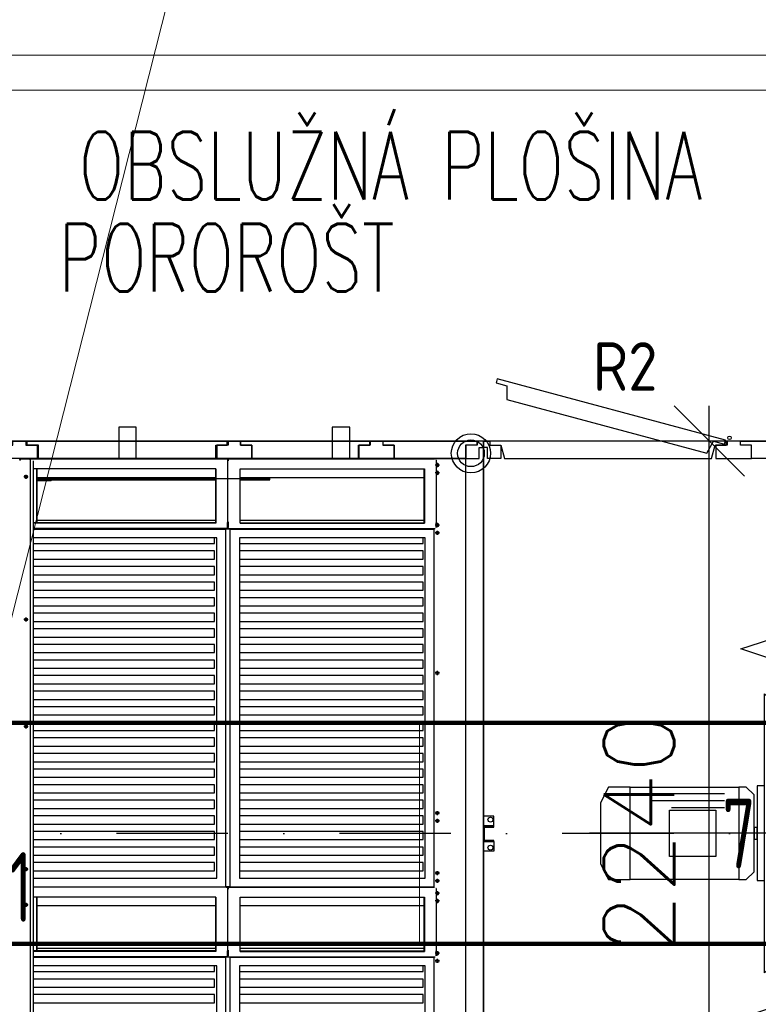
# Model space of a CAD drawing. Header units: millimetres. Extents: x -746391 to 410178, y -169697 to 100555.
# Tile 104 of 179: x 83331 to 85435, y 587 to 3393. Entities that reach past the tile are written whole.
import ezdxf
from ezdxf.enums import TextEntityAlignment as Align

# ---------------------------------------------------------------- set-up
doc = ezdxf.new("R2010")
doc.units = ezdxf.units.MM
doc.linetypes.add('ČERCHOVANÁ', pattern=[25.4, 12.7, -6.35, 0, -6.35])
doc.layers.get('0').update_dxf_attribs({"color": 9})
doc.layers.get('Defpoints').update_dxf_attribs({"color": 9})
for name, color, linetype in [('1', 7, 'Continuous'), ('VZT-KÓTY', 2, 'Continuous'), ('VZT-PŘÍOD-OSY', 1, 'ČERCHOVANÁ'), ('VZT-PŘÍVOD-TENKÉ', 4, 'Continuous'), ('VZT-PŘÍVOD-VÝKON', 2, 'Continuous'), ('VZT-PŘÍVOD-ZAŘÍZENÍ', 3, 'Continuous')]:
    doc.layers.add(name, color=color, linetype=linetype)
doc.layers.add('VZT-KOTY', color=2, linetype='Continuous', lineweight=25)
doc.styles.add('RomanS', font='romans.shx')
doc.styles.get("Standard").update_dxf_attribs({"font": 'isocpeur.ttf', "width": 0.75})
doc.dimstyles.new('VZT100', dxfattribs={"dimscale": 100, "dimtxt": 2, "dimasz": 2, "dimexe": 1, "dimexo": 2, "dimgap": 1, "dimtad": 1, "dimtoh": 1, "dimdec": 0, "dimzin": 0, "dimdsep": 46, "dimtxsty": 'RomanS', "dimblk": 'OBLIQUE', "dimcen": 1, "dimdle": 1, "dimclrd": 256, "dimclre": 256, "dimclrt": 256, "dimadec": 0, "dimazin": 0, "dimtfac": 1, "dimtdec": 0, "dimtmove": 2, "dimatfit": 3, "dimldrblk": 'OBLIQUE', "dimfxl": 1, "dimtolj": 1, "dimtzin": 0, "dimarcsym": 0})

# ---------------------------------------------------------------- blocks, each defined once
blk = doc.blocks.new('NWK17C0226701211622KAMM56')
at = {"layer": '1'}
for p, q in [((8628.65, 7267.55), (7204.65, 7267.55)), ((7204.65, 7267.55), (7204.65, 5030.55)), ((8628.65, 5030.55), (8628.65, 7267.55)), ((7204.65, 5030.55), (8628.65, 5030.55))]:
    blk.add_line(p, q, dxfattribs=at)
blk = doc.blocks.new('NWK17C0226701211622EINB97')
at = {"layer": '1'}
for p, q in [((7243.6, 7444.63), (7240.49, 7433.04)), ((7894.63, 7270.19), (7243.6, 7444.63)), ((7240.49, 7433.04), (7271.4, 7424.76)), ((7271.4, 7424.76), (7271.22, 7385.47)), ((7271.22, 7385.47), (7841.12, 7232.76)), ((7891.52, 7258.6), (7894.63, 7270.19)), ((7896.65, 7267.55), (7222.63, 7267.55)), ((7222.63, 7267.55), (7222.63, 7255.55)), ((7222.63, 7255.55), (7254.63, 7255.55)), ((7254.63, 7255.55), (7264.63, 7217.55)), ((7841.12, 7232.76), (7860.61, 7266.88)), ((7854.65, 7217.55), (7864.65, 7255.55)), ((7860.61, 7266.88), (7891.52, 7258.6)), ((7864.65, 7255.55), (7896.65, 7255.55)), ((7896.65, 7255.55), (7896.65, 7267.55)), ((7264.63, 7217.55), (7854.65, 7217.55))]:
    blk.add_line(p, q, dxfattribs=at)
blk.add_circle((7905.65, 7276.55), 5, dxfattribs=at)
blk = doc.blocks.new('NWK17C0226701211622EINB98')
at = {"layer": '1'}
for p, q in [((7256.94, 5042.55), (7256.94, 5080.55)), ((7256.94, 5080.55), (8578.65, 5080.55)), ((8578.65, 5080.55), (8578.65, 5042.55)), ((7224.94, 5030.55), (7224.94, 5042.55)), ((7224.94, 5042.55), (7256.94, 5042.55)), ((8610.65, 5030.55), (7224.94, 5030.55)), ((8578.65, 5042.55), (8610.65, 5042.55)), ((8610.65, 5042.55), (8610.65, 5030.55))]:
    blk.add_line(p, q, dxfattribs=at)
blk = doc.blocks.new('NWK17C0226701211622EINB99')
at = {"layer": '1'}
for p, q in [((8578.65, 5042.55), (8578.65, 5080.55)), ((8578.65, 5080.55), (8616.65, 5080.55)), ((8616.65, 5080.55), (8616.65, 5048.55)), ((8610.65, 5042.55), (8578.65, 5042.55)), ((8610.65, 5030.55), (8610.65, 5042.55)), ((8628.65, 5030.55), (8610.65, 5030.55)), ((8616.65, 5048.55), (8628.65, 5048.55)), ((8628.65, 5048.55), (8628.65, 5030.55))]:
    blk.add_line(p, q, dxfattribs=at)
blk = doc.blocks.new('NWK17C0226701211622EINB100')
at = {"layer": '1'}
for p, q in [((7254.65, 5080.55), (7216.65, 5080.55)), ((7216.65, 5080.55), (7216.65, 5048.55)), ((7254.65, 5042.55), (7254.65, 5080.55)), ((7216.65, 5048.55), (7204.65, 5048.55)), ((7204.65, 5048.55), (7204.65, 5030.55)), ((7204.65, 5030.55), (7222.65, 5030.55)), ((7222.65, 5030.55), (7222.65, 5042.55)), ((7222.65, 5042.55), (7254.65, 5042.55))]:
    blk.add_line(p, q, dxfattribs=at)
blk = doc.blocks.new('NWK17C0226701211622EINB101')
at = {"layer": '1'}
for p, q in [((7936.65, 7267.55), (8610.67, 7267.55)), ((7936.65, 7255.55), (7936.65, 7267.55)), ((7968.65, 7255.55), (7936.65, 7255.55)), ((7968.65, 7217.55), (7968.65, 7255.55)), ((8610.67, 7255.55), (8578.67, 7255.55)), ((8578.67, 7255.55), (8578.67, 7217.55)), ((8610.67, 7267.55), (8610.67, 7255.55)), ((8578.67, 7217.55), (7968.65, 7217.55))]:
    blk.add_line(p, q, dxfattribs=at)
blk = doc.blocks.new('NWK17C0226701211622EINB102')
at = {"layer": '1'}
for p, q in [((7898.98, 7255.55), (7866.98, 7255.55)), ((7866.98, 7255.55), (7866.98, 7217.55)), ((7936.65, 7267.55), (7898.98, 7267.55)), ((7898.98, 7267.55), (7898.98, 7255.55)), ((7936.65, 7255.55), (7936.65, 7267.55)), ((7968.65, 7255.55), (7936.65, 7255.55)), ((7968.65, 7217.55), (7968.65, 7255.55)), ((7866.98, 7217.55), (7968.65, 7217.55))]:
    blk.add_line(p, q, dxfattribs=at)
blk = doc.blocks.new('NWK17C0226701211622EINB103')
at = {"layer": '1'}
for p, q in [((8610.65, 7255.55), (8578.65, 7255.55)), ((8578.65, 7255.55), (8578.65, 7217.55)), ((8628.65, 7267.55), (8610.65, 7267.55)), ((8610.65, 7267.55), (8610.65, 7255.55)), ((8616.65, 7217.55), (8616.65, 7249.55)), ((8616.65, 7249.55), (8628.65, 7249.55)), ((8628.65, 7249.55), (8628.65, 7267.55)), ((8578.65, 7217.55), (8616.65, 7217.55))]:
    blk.add_line(p, q, dxfattribs=at)
blk = doc.blocks.new('NWK17C0226701211622EINB104')
at = {"layer": '1'}
for p, q in [((7204.65, 7267.55), (7222.65, 7267.55)), ((7204.65, 7249.55), (7204.65, 7267.55)), ((7216.65, 7249.55), (7204.65, 7249.55)), ((7216.65, 7217.55), (7216.65, 7249.55)), ((7222.65, 7267.55), (7222.65, 7255.55)), ((7222.65, 7255.55), (7254.65, 7255.55)), ((7254.65, 7255.55), (7254.65, 7217.55)), ((7254.65, 7217.55), (7216.65, 7217.55))]:
    blk.add_line(p, q, dxfattribs=at)
blk = doc.blocks.new('NWK17C0226701211622EINB105')
at = {"layer": '1'}
for p, q in [((8598.65, 5662.55), (8598.65, 5690.55)), ((8598.65, 5690.55), (8628.65, 5690.55)), ((8628.65, 5690.55), (8628.65, 5662.55)), ((8598.65, 5662.55), (8628.65, 5662.55)), ((8598.65, 5659.55), (8598.65, 5662.55)), ((8628.65, 5662.55), (8598.65, 5662.55)), ((8625.65, 5659.55), (8598.65, 5659.55)), ((8625.65, 5621.55), (8625.65, 5659.55)), ((8628.65, 5662.55), (8628.65, 5618.55)), ((8598.65, 5618.55), (8598.65, 5621.55)), ((8598.65, 5621.55), (8625.65, 5621.55)), ((8628.65, 5618.55), (8598.65, 5618.55)), ((8628.65, 5618.55), (8598.65, 5618.55)), ((8598.65, 5618.55), (8598.65, 5590.55)), ((8628.65, 5590.55), (8628.65, 5618.55)), ((8598.65, 5590.55), (8628.65, 5590.55))]:
    blk.add_line(p, q, dxfattribs=at)
for centre in [(8608.65, 5680.55), (8608.65, 5600.55)]:
    blk.add_circle(centre, 7, dxfattribs=at)
blk = doc.blocks.new('NWK17C0226701211622EINB106')
at = {"layer": '1'}
for p, q in [((8598.65, 6678.55), (8598.65, 6706.55)), ((8598.65, 6706.55), (8628.65, 6706.55)), ((8628.65, 6706.55), (8628.65, 6678.55)), ((8598.65, 6678.55), (8628.65, 6678.55)), ((8598.65, 6675.55), (8598.65, 6678.55)), ((8628.65, 6678.55), (8598.65, 6678.55)), ((8625.65, 6675.55), (8598.65, 6675.55)), ((8625.65, 6637.55), (8625.65, 6675.55)), ((8628.65, 6678.55), (8628.65, 6634.55)), ((8598.65, 6634.55), (8598.65, 6637.55)), ((8598.65, 6637.55), (8625.65, 6637.55)), ((8628.65, 6634.55), (8598.65, 6634.55)), ((8628.65, 6634.55), (8598.65, 6634.55)), ((8598.65, 6634.55), (8598.65, 6606.55)), ((8628.65, 6606.55), (8628.65, 6634.55)), ((8598.65, 6606.55), (8628.65, 6606.55))]:
    blk.add_line(p, q, dxfattribs=at)
for centre in [(8608.65, 6696.55), (8608.65, 6616.55)]:
    blk.add_circle(centre, 7, dxfattribs=at)
blk = doc.blocks.new('NWK17C0226701211622EINB107')
at = {"layer": '1'}
for p, q in [((7234.65, 6198.55), (7204.65, 6198.55)), ((7204.65, 6198.55), (7204.65, 6170.55)), ((7234.65, 6170.55), (7234.65, 6198.55)), ((7234.65, 6170.55), (7204.65, 6170.55)), ((7204.65, 6170.55), (7204.65, 6126.55)), ((7204.65, 6170.55), (7234.65, 6170.55)), ((7207.65, 6129.55), (7207.65, 6167.55)), ((7207.65, 6167.55), (7234.65, 6167.55)), ((7234.65, 6167.55), (7234.65, 6170.55)), ((7204.65, 6126.55), (7234.65, 6126.55)), ((7204.65, 6126.55), (7234.65, 6126.55)), ((7204.65, 6098.55), (7204.65, 6126.55)), ((7234.65, 6129.55), (7207.65, 6129.55)), ((7234.65, 6126.55), (7234.65, 6129.55)), ((7234.65, 6126.55), (7234.65, 6098.55)), ((7234.65, 6098.55), (7204.65, 6098.55))]:
    blk.add_line(p, q, dxfattribs=at)
for centre in [(7224.65, 6188.55), (7224.65, 6108.55)]:
    blk.add_circle(centre, 7, dxfattribs=at)
blk = doc.blocks.new('NWK17C0226701211622EINB108')
at = {"layer": '1'}
for p, q in [((7937.85, 6674.95), (8023.05, 6703.35)), ((8023.05, 6703.35), (8023.05, 6646.55)), ((8023.05, 6646.55), (7937.85, 6674.95)), ((8480.65, 6629.55), (8455.65, 6629.55)), ((8455.65, 6629.55), (8455.65, 5669.55)), ((8480.65, 5669.55), (8480.65, 6629.55)), ((8005.65, 5751.95), (8005.65, 6547.15)), ((8005.65, 6547.15), (8031.85, 6520.95)), ((8267.65, 6547.15), (8253.45, 6547.15)), ((8253.45, 6547.15), (8253.45, 5751.95)), ((8267.65, 5751.95), (8267.65, 6547.15)), ((8031.85, 6520.95), (8031.85, 5778.15)), ((8031.85, 6480.41), (8253.45, 6503.13)), ((8031.85, 6349.77), (8253.45, 6407.99)), ((8361.65, 5888.55), (8361.65, 6410.55)), ((7561.09, 6281.55), (7538.65, 6236.67)), ((7623.13, 6281.55), (7561.09, 6281.55)), ((7623.13, 6017.55), (7623.13, 6281.55)), ((7623.13, 6017.55), (7623.13, 6281.55)), ((7623.13, 6281.55), (7932.01, 6281.55)), ((7891.09, 6261.75), (7664.05, 6261.75)), ((7953.13, 6281.55), (7932.01, 6281.55)), ((7932.01, 6281.55), (7932.01, 6017.55)), ((7932.01, 6281.55), (7932.01, 6017.55)), ((7975.57, 6259.11), (7953.13, 6281.55)), ((7975.57, 6039.99), (7975.57, 6259.11)), ((8005.65, 6284.45), (7984.69, 6284.45)), ((7984.69, 6284.45), (7984.69, 6014.65)), ((8005.65, 6014.65), (8005.65, 6284.45)), ((7538.65, 6236.67), (7538.65, 6062.43)), ((7891.09, 6241.95), (7683.85, 6241.95)), ((7734.81, 6083.55), (7734.81, 6215.55)), ((7734.81, 6215.55), (7866.81, 6215.55)), ((7891.09, 6222.15), (7740.61, 6222.15)), ((7866.81, 6215.55), (7866.81, 6083.55)), ((8031.85, 6213.45), (8253.45, 6227.65)), ((8512.09, 6149.55), (7507.21, 6149.55)), ((7984.69, 6166.05), (7975.57, 6166.05)), ((7975.57, 6166.05), (7975.57, 6133.05)), ((7984.69, 6133.05), (7984.69, 6166.05)), ((7975.57, 6133.05), (7984.69, 6133.05)), ((7538.65, 6062.43), (7561.09, 6017.55)), ((7866.81, 6083.55), (7734.81, 6083.55)), ((7953.13, 6017.55), (7975.57, 6039.99)), ((7561.09, 6017.55), (7623.13, 6017.55)), ((7932.01, 6017.55), (7623.13, 6017.55)), ((7932.01, 6017.55), (7953.13, 6017.55)), ((7984.69, 6014.65), (8005.65, 6014.65)), ((8031.85, 5943.65), (8253.45, 5959.27)), ((8031.85, 5818.69), (8253.45, 5769.7)), ((8031.85, 5778.15), (8005.65, 5751.95)), ((8253.45, 5751.95), (8267.65, 5751.95)), ((8455.65, 5669.55), (8480.65, 5669.55)), ((7937.85, 5624.15), (8023.05, 5652.55)), ((8023.05, 5652.55), (8023.05, 5595.75)), ((8023.05, 5595.75), (7937.85, 5624.15))]:
    blk.add_line(p, q, dxfattribs=at)
for centre, radius, start, end in [((8023.05, 6561.35), 113.6, 360, 450), ((8361.65, 6504.55), 94, 540, 270), ((8361.65, 6493.9), 94, 270, 360), ((8361.65, 5805.2), 94, 360, 450), ((8361.65, 5794.55), 94, 450, 540), ((8023.05, 5737.75), 113.6, 270, 360)]:
    blk.add_arc(centre, radius, start, end, dxfattribs=at)
blk = doc.blocks.new('NWK17C0226701211622EINB109')
at = {"layer": '1'}
for p, q in [((8536.65, 7217.55), (8496.65, 7217.55)), ((8496.65, 7217.55), (8496.65, 5082.55)), ((8499.65, 5085.55), (8499.65, 7214.55)), ((8499.65, 7214.55), (8536.65, 7214.55)), ((8536.65, 7214.55), (8536.65, 7217.55)), ((8496.65, 6757.55), (8496.65, 6763.55)), ((8496.65, 6763.55), (8536.65, 6763.55)), ((8536.65, 6763.55), (8499.65, 6763.55)), ((8536.65, 6763.55), (8536.65, 6757.55)), ((8536.65, 6760.55), (8536.65, 6763.55)), ((8536.65, 6760.55), (8496.65, 6760.55)), ((8536.65, 6757.55), (8496.65, 6757.55)), ((8536.65, 6757.55), (8499.65, 6757.55)), ((8536.65, 6760.55), (8536.65, 6757.55)), ((8496.65, 5537.55), (8496.65, 5543.55)), ((8496.65, 5543.55), (8536.65, 5543.55)), ((8536.65, 5540.55), (8496.65, 5540.55)), ((8536.65, 5537.55), (8496.65, 5537.55)), ((8536.65, 5543.55), (8499.65, 5543.55)), ((8536.65, 5537.55), (8499.65, 5537.55)), ((8536.65, 5543.55), (8536.65, 5537.55)), ((8536.65, 5540.55), (8536.65, 5543.55)), ((8536.65, 5540.55), (8536.65, 5537.55)), ((8496.65, 5082.55), (8536.65, 5082.55)), ((8536.65, 5085.55), (8499.65, 5085.55)), ((8536.65, 5082.55), (8536.65, 5085.55))]:
    blk.add_line(p, q, dxfattribs=at)
blk = doc.blocks.new('NWK17C0226701211622KZUB11')
at = {"layer": '1', "width": 0.88}
blk.add_text('R2', height=138.62, dxfattribs=at).set_placement((7516.37, 7410.66))
blk = doc.blocks.new('NWK17C0226701211622KAMM59')
at = {"layer": '1', "width": 0.69}
blk.add_text('7', height=198.68, dxfattribs=at).set_placement((7885.08, 6049.71))
blk = doc.blocks.new('NWK17C0226701211622KAMM57')
at = {"layer": '1'}
for name in ['NWK17C0226701211622KZUB11', 'NWK17C0226701211622EINB109', 'NWK17C0226701211622EINB108', 'NWK17C0226701211622KAMM59']:
    blk.add_blockref(name, (0, 0), dxfattribs=at)
blk = doc.blocks.new('NWK17C0226701211622KAMM55')
at = {"layer": '1'}
for name in ['NWK17C0226701211622KAMM57', 'NWK17C0226701211622EINB97', 'NWK17C0226701211622KAMM56', 'NWK17C0226701211622EINB104', 'NWK17C0226701211622EINB102', 'NWK17C0226701211622EINB101', 'NWK17C0226701211622EINB103', 'NWK17C0226701211622EINB106', 'NWK17C0226701211622EINB107', 'NWK17C0226701211622EINB105', 'NWK17C0226701211622EINB100', 'NWK17C0226701211622EINB98', 'NWK17C0226701211622EINB99']:
    blk.add_blockref(name, (0, 0), dxfattribs=at)
blk = doc.blocks.new('NWK17C0226701211622KAMM71')
at = {"layer": '1'}
for p, q in [((7204.65, 7267.55), (4561.65, 7267.55)), ((7204.65, 4725.55), (7204.65, 7267.55))]:
    blk.add_line(p, q, dxfattribs=at)
blk = doc.blocks.new('NWK17C0226701211622EINB135')
at = {"layer": '1'}
for p, q in [((5904.65, 7267.55), (6477, 7267.55)), ((5904.65, 7255.55), (5904.65, 7267.55)), ((5936.65, 7255.55), (5904.65, 7255.55)), ((5936.65, 7217.55), (5936.65, 7255.55)), ((6477, 7255.55), (6445, 7255.55)), ((6445, 7255.55), (6445, 7217.55)), ((6477, 7267.55), (6477, 7255.55)), ((6445, 7217.55), (5936.65, 7217.55))]:
    blk.add_line(p, q, dxfattribs=at)
blk = doc.blocks.new('NWK17C0226701211622EINB136')
at = {"layer": '1'}
for p, q in [((6512.65, 7267.55), (6881.66, 7267.55)), ((6512.65, 7255.55), (6512.65, 7267.55)), ((6544.65, 7255.55), (6512.65, 7255.55)), ((6544.65, 7217.55), (6544.65, 7255.55)), ((6881.66, 7255.55), (6849.66, 7255.55)), ((6849.66, 7255.55), (6849.66, 7217.55)), ((6881.66, 7267.55), (6881.66, 7255.55)), ((6849.66, 7217.55), (6544.65, 7217.55))]:
    blk.add_line(p, q, dxfattribs=at)
blk = doc.blocks.new('NWK17C0226701211622EINB139')
at = {"layer": '1'}
for p, q in [((5831.65, 7217.55), (5831.65, 7255.55)), ((5831.65, 7255.55), (5863.65, 7255.55)), ((5863.65, 7267.55), (5901.32, 7267.55)), ((5863.65, 7255.55), (5863.65, 7267.55)), ((5901.32, 7267.55), (5901.32, 7255.55)), ((5901.32, 7255.55), (5933.32, 7255.55)), ((5933.32, 7255.55), (5933.32, 7217.55)), ((5933.32, 7217.55), (5831.65, 7217.55))]:
    blk.add_line(p, q, dxfattribs=at)
blk = doc.blocks.new('NWK17C0226701211622EINB152')
at = {"layer": '1'}
for p, q in [((6442.65, 7217.55), (6442.65, 7255.55)), ((6442.65, 7255.55), (6474.65, 7255.55)), ((6474.65, 7267.55), (6512.32, 7267.55)), ((6474.65, 7255.55), (6474.65, 7267.55)), ((6512.32, 7267.55), (6512.32, 7255.55)), ((6512.32, 7255.55), (6544.32, 7255.55)), ((6544.32, 7255.55), (6544.32, 7217.55)), ((6544.32, 7217.55), (6442.65, 7217.55))]:
    blk.add_line(p, q, dxfattribs=at)
blk = doc.blocks.new('NWK17C0226701211622EINB153')
at = {"layer": '1'}
for p, q in [((6848.65, 7217.55), (6848.65, 7255.55)), ((6848.65, 7255.55), (6880.65, 7255.55)), ((6880.65, 7267.55), (6918.32, 7267.55)), ((6880.65, 7255.55), (6880.65, 7267.55)), ((6918.32, 7267.55), (6918.32, 7255.55)), ((6918.32, 7255.55), (6950.32, 7255.55)), ((6950.32, 7255.55), (6950.32, 7217.55)), ((6950.32, 7217.55), (6848.65, 7217.55))]:
    blk.add_line(p, q, dxfattribs=at)
blk = doc.blocks.new('NWK17C0226701211622EINB154')
at = {"layer": '1'}
for p, q in [((6918.65, 7267.55), (7185.99, 7267.55)), ((6918.65, 7255.55), (6918.65, 7267.55)), ((6950.65, 7255.55), (6918.65, 7255.55)), ((6950.65, 7217.55), (6950.65, 7255.55)), ((7185.99, 7255.55), (7153.99, 7255.55)), ((7153.99, 7255.55), (7153.99, 7217.55)), ((7185.99, 7267.55), (7185.99, 7255.55)), ((7153.99, 7217.55), (6950.65, 7217.55))]:
    blk.add_line(p, q, dxfattribs=at)
blk = doc.blocks.new('NWK17C0226701211622EINB156')
at = {"layer": '1'}
for p, q in [((7186.65, 7255.55), (7154.65, 7255.55)), ((7154.65, 7255.55), (7154.65, 7217.55)), ((7204.65, 7267.55), (7186.65, 7267.55)), ((7186.65, 7267.55), (7186.65, 7255.55)), ((7192.65, 7217.55), (7192.65, 7249.55)), ((7192.65, 7249.55), (7204.65, 7249.55)), ((7204.65, 7249.55), (7204.65, 7267.55)), ((7154.65, 7217.55), (7192.65, 7217.55))]:
    blk.add_line(p, q, dxfattribs=at)
blk = doc.blocks.new('NWK17C0226701211622EINB157')
at = {"layer": '1'}
for p, q in [((5881.97, 7216.55), (5884.31, 7216.55)), ((5886.43, 7216.55), (5884.31, 7216.55)), ((5886.43, 7216.55), (5887.14, 7216.55)), ((5913.14, 7216.55), (5887.14, 7216.55)), ((5887.14, 7216.55), (5913.14, 7216.55)), ((5913.14, 7213.55), (5913.14, 7216.55)), ((5913.14, 7216.55), (5913.14, 4776.55)), ((5913.14, 7216.55), (5917.96, 7216.55)), ((5928.27, 7216.55), (5917.96, 7216.55)), ((5917.96, 7216.55), (5959.09, 7216.55)), ((6471.46, 7216.38), (5918.86, 7216.38)), ((5928.27, 7216.55), (5929.69, 7216.55)), ((5959.09, 7216.55), (5964.86, 7216.55)), ((5962.63, 7217.38), (5962.63, 7215.55)), ((5964.86, 7216.55), (6147.93, 7216.55)), ((6147.93, 7216.55), (6147.93, 7216.38)), ((6147.93, 7216.55), (6595.97, 7216.55)), ((6471.46, 7216.38), (6475.7, 7216.38)), ((6474.76, 7214.38), (6475.7, 7214.38)), ((6475, 7212.74), (6475.7, 7212.74)), ((6475.7, 7212.74), (6475.25, 7213.38)), ((6475.7, 7216.38), (6475.7, 7214.38)), ((6479.24, 7212.74), (6475.7, 7212.74)), ((6475.7, 7212.74), (6475.87, 7212.74)), ((6475.87, 7212.74), (6475.87, 7035.38)), ((6476.66, 7213.38), (6477.12, 7212.74)), ((6477.04, 7212.85), (6477.19, 7212.85)), ((6477.57, 7213.38), (6477.12, 7212.74)), ((6478.53, 7212.74), (6477.12, 7212.74)), ((6478.99, 7213.38), (6477.57, 7213.38)), ((6478.53, 7216.38), (6478.53, 7214.88)), ((6478.53, 7216.38), (7065.43, 7216.38)), ((6478.53, 7212.74), (6478.99, 7213.38)), ((6478.53, 7212.74), (6479.24, 7212.74)), ((6595.97, 7216.38), (6595.97, 7216.55)), ((7060.41, 7216.55), (7043.71, 7216.55)), ((7060.41, 7216.55), (7061.82, 7216.55)), ((7062.8, 7216.55), (7062.8, 7216.38)), ((7063.98, 7216.55), (7062.8, 7216.55)), ((7063.98, 7216.55), (7063.98, 7216.38)), ((7152.8, 7216.55), (7063.98, 7216.55)), ((7068.96, 7212.74), (7069.67, 7212.74)), ((7069.67, 7212.74), (7069.22, 7213.38)), ((7069.67, 7212.74), (7069.84, 7212.74)), ((7069.84, 7212.74), (7069.84, 7035.38)), ((7154.8, 7216.55), (7152.8, 7216.55)), ((7154.8, 4776.55), (7154.8, 7216.55)), ((5921.49, 7211.55), (5921.49, 4781.55)), ((6442.47, 7188.38), (5921.49, 7188.38)), ((5931.81, 7034.88), (5931.81, 7188.38)), ((5933.22, 7034.88), (5933.22, 7188.38)), ((6441.05, 7188.38), (6441.05, 7033.38)), ((6442.47, 7188.38), (6442.47, 7033.38)), ((6511.76, 7188.38), (7036.44, 7188.38)), ((6511.76, 7033.38), (6511.76, 7188.38)), ((7035.02, 7188.38), (7035.02, 7033.38)), ((7036.44, 7188.38), (7036.44, 7033.38)), ((7079.08, 7198.85), (7067.38, 7198.85)), ((7073.23, 7204.7), (7073.23, 7193)), ((5906.99, 7165.68), (5895.29, 7165.68)), ((5901.14, 7171.53), (5901.14, 7159.83)), ((6441.05, 7162.85), (5933.22, 7162.85)), ((5933.22, 7156.55), (6441.05, 7156.55)), ((5973.14, 7156.55), (5933.22, 7156.55)), ((5934.22, 7160.55), (6594.97, 7160.55)), ((5973.14, 7154.55), (5973.14, 7156.55)), ((7035.02, 7162.85), (6511.76, 7162.85)), ((6511.76, 7156.55), (6595.97, 7156.55)), ((6595.97, 7160.55), (6595.97, 7162.85)), ((6595.97, 7156.55), (6595.97, 7160.55)), ((7079.08, 7176.85), (7067.38, 7176.85)), ((7073.23, 7182.7), (7073.23, 7171)), ((5973.14, 7154.55), (5933.22, 7154.55)), ((5921.49, 7034.88), (6441.05, 7034.88)), ((6441.05, 7034.88), (5921.49, 7034.88)), ((6442.47, 7033.38), (5921.49, 7033.38)), ((6472.87, 7018.38), (5921.49, 7018.38)), ((5921.49, 7016.72), (6470.77, 7016.72)), ((5921.49, 7016.72), (6470.77, 7016.72)), ((5931.81, 7016.72), (5931.81, 7018.38)), ((5933.22, 7041.85), (6441.05, 7041.85)), ((6470.77, 5996.72), (6470.77, 7016.72)), ((6470.77, 5996.72), (6470.77, 7016.72)), ((6483.47, 7016.72), (6470.77, 7016.72)), ((6477.12, 7018.38), (6472.87, 7018.38)), ((6475.7, 7035.38), (6475, 7035.38)), ((6475, 7035.38), (6475.87, 7035.38)), ((6475.7, 7021.38), (6475.7, 7035.38)), ((6475.7, 7034.88), (6477.12, 7034.88)), ((6475.7, 7021.38), (6475.7, 7034.88)), ((6475.7, 7034.88), (6475.7, 7021.38)), ((6475.7, 7021.38), (6477.12, 7021.38)), ((6479.24, 7035.38), (6475.87, 7035.38)), ((6477.12, 7021.38), (6477.12, 7035.38)), ((6477.12, 7021.38), (6477.12, 7034.88)), ((6478.53, 7021.38), (6477.12, 7021.38)), ((6477.12, 7018.38), (6477.12, 7020.38)), ((6477.12, 7018.38), (7066.84, 7018.38)), ((6478.53, 7035.38), (6478.4, 7035.38)), ((6478.53, 7021.38), (6478.53, 7035.38)), ((6479.24, 7035.38), (6478.53, 7035.38)), ((6483.47, 5996.72), (6483.47, 7016.72)), ((6483.47, 7016.72), (7064.74, 7016.72)), ((6511.76, 7041.85), (7035.02, 7041.85)), ((6511.76, 7034.88), (7035.02, 7034.88)), ((6511.76, 7033.38), (7036.44, 7033.38)), ((7040.18, 7018.38), (7040.18, 7016.72)), ((7064.74, 5996.72), (7064.74, 7016.72)), ((7079.08, 7027.85), (7067.38, 7027.85)), ((7068.96, 7035.38), (7069.84, 7035.38)), ((7069.67, 7035.38), (7068.96, 7035.38)), ((7069.67, 7035.38), (7069.67, 7021.38)), ((7069.67, 7021.38), (7069.67, 7034.88)), ((7073.23, 7033.7), (7073.23, 7022)), ((6444.59, 6991.72), (5921.49, 6991.72)), ((6438.58, 6975.53), (6438.58, 6991.72)), ((6444.59, 6021.72), (6444.59, 6991.72)), ((6509.64, 6991.72), (6509.64, 6021.72)), ((7038.56, 6991.72), (6509.64, 6991.72)), ((7032.55, 6975.53), (7032.55, 6991.72)), ((7038.56, 6021.72), (7038.56, 6991.72)), ((7079.08, 7005.85), (7067.38, 7005.85)), ((7073.23, 7011.7), (7073.23, 7000)), ((5921.49, 6975.53), (6438.58, 6975.53)), ((6509.64, 6975.53), (7032.55, 6975.53)), ((6438.58, 6954.37), (5921.49, 6954.37)), ((6438.58, 6931.11), (6438.58, 6954.37)), ((7032.55, 6954.37), (6509.64, 6954.37)), ((7032.55, 6931.11), (7032.55, 6954.37)), ((5921.49, 6931.11), (6438.58, 6931.11)), ((6438.58, 6909.96), (5921.49, 6909.96)), ((6438.58, 6886.7), (6438.58, 6909.96)), ((6509.64, 6931.11), (7032.55, 6931.11)), ((7032.55, 6909.96), (6509.64, 6909.96)), ((7032.55, 6886.7), (7032.55, 6909.96)), ((5921.49, 6886.7), (6438.58, 6886.7)), ((6509.64, 6886.7), (7032.55, 6886.7)), ((6438.58, 6865.54), (5921.49, 6865.54)), ((6438.58, 6842.29), (6438.58, 6865.54)), ((7032.55, 6865.54), (6509.64, 6865.54)), ((7032.55, 6842.29), (7032.55, 6865.54)), ((5921.49, 6842.29), (6438.58, 6842.29)), ((6438.58, 6821.13), (5921.49, 6821.13)), ((6438.58, 6797.88), (6438.58, 6821.13)), ((6509.64, 6842.29), (7032.55, 6842.29)), ((7032.55, 6821.13), (6509.64, 6821.13)), ((7032.55, 6797.88), (7032.55, 6821.13)), ((5921.49, 6797.88), (6438.58, 6797.88)), ((6509.64, 6797.88), (7032.55, 6797.88)), ((5901.14, 6764.87), (5901.14, 6753.17)), ((6438.58, 6776.72), (5921.49, 6776.72)), ((6438.58, 6753.47), (6438.58, 6776.72)), ((7032.55, 6776.72), (6509.64, 6776.72)), ((7032.55, 6753.47), (7032.55, 6776.72)), ((5906.99, 6759.02), (5895.29, 6759.02)), ((5921.49, 6753.47), (6438.58, 6753.47)), ((6509.64, 6753.47), (7032.55, 6753.47)), ((6438.58, 6732.31), (5921.49, 6732.31)), ((5921.49, 6709.05), (6438.58, 6709.05)), ((6438.58, 6709.05), (6438.58, 6732.31)), ((7032.55, 6732.31), (6509.64, 6732.31)), ((6509.64, 6709.05), (7032.55, 6709.05)), ((7032.55, 6709.05), (7032.55, 6732.31)), ((6438.58, 6687.9), (5921.49, 6687.9)), ((6438.58, 6664.64), (6438.58, 6687.9)), ((7032.55, 6687.9), (6509.64, 6687.9)), ((7032.55, 6664.64), (7032.55, 6687.9)), ((5921.49, 6664.64), (6438.58, 6664.64)), ((6509.64, 6664.64), (7032.55, 6664.64)), ((6438.58, 6643.48), (5921.49, 6643.48)), ((6438.58, 6620.23), (6438.58, 6643.48)), ((7032.55, 6643.48), (6509.64, 6643.48)), ((7032.55, 6620.23), (7032.55, 6643.48)), ((5921.49, 6620.23), (6438.58, 6620.23)), ((6438.58, 6599.07), (5921.49, 6599.07)), ((6438.58, 6575.82), (6438.58, 6599.07)), ((6509.64, 6620.23), (7032.55, 6620.23)), ((7032.55, 6599.07), (6509.64, 6599.07)), ((7032.55, 6575.82), (7032.55, 6599.07)), ((7079.08, 6606.55), (7067.38, 6606.55)), ((7073.23, 6612.4), (7073.23, 6600.7)), ((5921.49, 6575.82), (6438.58, 6575.82)), ((6509.64, 6575.82), (7032.55, 6575.82)), ((6438.58, 6554.66), (5921.49, 6554.66)), ((6438.58, 6531.41), (6438.58, 6554.66)), ((7032.55, 6554.66), (6509.64, 6554.66)), ((7032.55, 6531.41), (7032.55, 6554.66)), ((5921.49, 6531.41), (6438.58, 6531.41)), ((6438.58, 6510.25), (5921.49, 6510.25)), ((6438.58, 6486.99), (6438.58, 6510.25)), ((6509.64, 6531.41), (7032.55, 6531.41)), ((7032.55, 6510.25), (6509.64, 6510.25)), ((7032.55, 6486.99), (7032.55, 6510.25)), ((5921.49, 6486.99), (6438.58, 6486.99)), ((6509.64, 6486.99), (7032.55, 6486.99)), ((5901.14, 6459.87), (5901.14, 6448.17)), ((6438.58, 6465.84), (5921.49, 6465.84)), ((6438.58, 6442.58), (6438.58, 6465.84)), ((7032.55, 6465.84), (6509.64, 6465.84)), ((7032.55, 6442.58), (7032.55, 6465.84)), ((5906.99, 6454.02), (5895.29, 6454.02)), ((5921.49, 6442.58), (6438.58, 6442.58)), ((6509.64, 6442.58), (7032.55, 6442.58)), ((6438.58, 6421.42), (5921.49, 6421.42)), ((5921.49, 6398.17), (6438.58, 6398.17)), ((6438.58, 6398.17), (6438.58, 6421.42)), ((7032.55, 6421.42), (6509.64, 6421.42)), ((6509.64, 6398.17), (7032.55, 6398.17)), ((7032.55, 6398.17), (7032.55, 6421.42)), ((6438.58, 6377.01), (5921.49, 6377.01)), ((6438.58, 6353.76), (6438.58, 6377.01)), ((7032.55, 6377.01), (6509.64, 6377.01)), ((7032.55, 6353.76), (7032.55, 6377.01)), ((5921.49, 6353.76), (6438.58, 6353.76)), ((6509.64, 6353.76), (7032.55, 6353.76)), ((6438.58, 6332.6), (5921.49, 6332.6)), ((6438.58, 6309.35), (6438.58, 6332.6)), ((7032.55, 6332.6), (6509.64, 6332.6)), ((7032.55, 6309.35), (7032.55, 6332.6)), ((5921.49, 6309.35), (6438.58, 6309.35)), ((6438.58, 6288.19), (5921.49, 6288.19)), ((6438.58, 6264.93), (6438.58, 6288.19)), ((6509.64, 6309.35), (7032.55, 6309.35)), ((7032.55, 6288.19), (6509.64, 6288.19)), ((7032.55, 6264.93), (7032.55, 6288.19)), ((5921.49, 6264.93), (6438.58, 6264.93)), ((6509.64, 6264.93), (7032.55, 6264.93)), ((6438.58, 6243.78), (5921.49, 6243.78)), ((6438.58, 6220.52), (6438.58, 6243.78)), ((7032.55, 6243.78), (6509.64, 6243.78)), ((7032.55, 6220.52), (7032.55, 6243.78)), ((5921.49, 6220.52), (6438.58, 6220.52)), ((6509.64, 6220.52), (7032.55, 6220.52)), ((7079.08, 6207.25), (7067.38, 6207.25)), ((7073.23, 6213.1), (7073.23, 6201.4)), ((6438.58, 6199.36), (5921.49, 6199.36)), ((5921.49, 6176.11), (6438.58, 6176.11)), ((6438.58, 6176.11), (6438.58, 6199.36)), ((7032.55, 6199.36), (6509.64, 6199.36)), ((6509.64, 6176.11), (7032.55, 6176.11)), ((7032.55, 6176.11), (7032.55, 6199.36)), ((7079.08, 6185.25), (7067.38, 6185.25)), ((7073.23, 6191.1), (7073.23, 6179.4)), ((6438.58, 6154.95), (5921.49, 6154.95)), ((6438.58, 6131.7), (6438.58, 6154.95)), ((7032.55, 6154.95), (6509.64, 6154.95)), ((7032.55, 6131.7), (7032.55, 6154.95)), ((5921.49, 6131.7), (6438.58, 6131.7)), ((6509.64, 6131.7), (7032.55, 6131.7)), ((6438.58, 6110.54), (5921.49, 6110.54)), ((6438.58, 6087.29), (6438.58, 6110.54)), ((7032.55, 6110.54), (6509.64, 6110.54)), ((7032.55, 6087.29), (7032.55, 6110.54)), ((5921.49, 6087.29), (6438.58, 6087.29)), ((6438.58, 6066.13), (5921.49, 6066.13)), ((6438.58, 6042.87), (6438.58, 6066.13)), ((6509.64, 6087.29), (7032.55, 6087.29)), ((7032.55, 6066.13), (6509.64, 6066.13)), ((7032.55, 6042.87), (7032.55, 6066.13)), ((5906.99, 6047.36), (5895.29, 6047.36)), ((5901.14, 6053.21), (5901.14, 6041.51)), ((5921.49, 6042.87), (6438.58, 6042.87)), ((6509.64, 6042.87), (7032.55, 6042.87)), ((7079.08, 6036.25), (7067.38, 6036.25)), ((7073.23, 6042.1), (7073.23, 6030.4)), ((5921.49, 6021.72), (6444.59, 6021.72)), ((6509.64, 6021.72), (7038.56, 6021.72)), ((7079.08, 6014.25), (7067.38, 6014.25)), ((7073.23, 6020.1), (7073.23, 6008.4)), ((5921.49, 5996.72), (6470.77, 5996.72)), ((6471.46, 5995.72), (5921.49, 5995.72)), ((5931.81, 5995.72), (5931.81, 5996.72)), ((5933.22, 5995.72), (5933.22, 5996.72)), ((6483.47, 5996.72), (6470.77, 5996.72)), ((6471.46, 5995.72), (6475.7, 5995.72)), ((6474.76, 5993.72), (6475.7, 5993.72)), ((6475, 5992.07), (6475.7, 5992.07)), ((6475.7, 5992.07), (6475.25, 5992.72)), ((6475.7, 5995.72), (6475.7, 5993.72)), ((6475.7, 5992.07), (6475.87, 5992.07)), ((6479.24, 5992.07), (6475.7, 5992.07)), ((6475.87, 5992.07), (6475.87, 5814.72)), ((6476.52, 5992.85), (6477.71, 5992.85)), ((6476.66, 5992.72), (6477.12, 5992.07)), ((6477.57, 5992.72), (6477.12, 5992.07)), ((6478.53, 5992.07), (6477.12, 5992.07)), ((6478.99, 5992.72), (6477.57, 5992.72)), ((6478.53, 5995.72), (6478.53, 5994.22)), ((6478.53, 5995.72), (7065.43, 5995.72)), ((6478.53, 5992.07), (6478.99, 5992.72)), ((6478.53, 5992.07), (6479.24, 5992.07)), ((6483.47, 5996.72), (7064.74, 5996.72)), ((7040.18, 5996.72), (7040.18, 5995.72)), ((7079.08, 5978.85), (7067.38, 5978.85)), ((7068.96, 5992.07), (7069.67, 5992.07)), ((7069.67, 5992.07), (7069.22, 5992.72)), ((7069.67, 5992.07), (7069.84, 5992.07)), ((7069.84, 5992.07), (7069.84, 5814.72)), ((7073.23, 5984.7), (7073.23, 5973)), ((5901.14, 5951.55), (5901.14, 5939.85)), ((6442.47, 5967.72), (5921.49, 5967.72)), ((5931.81, 5814.22), (5931.81, 5967.72)), ((5933.22, 5814.22), (5933.22, 5967.72)), ((6441.05, 5967.72), (6441.05, 5812.72)), ((6442.47, 5967.72), (6442.47, 5812.72)), ((6511.76, 5967.72), (7036.44, 5967.72)), ((6511.76, 5812.72), (6511.76, 5967.72)), ((7035.02, 5967.72), (7035.02, 5812.72)), ((7036.44, 5967.72), (7036.44, 5812.72)), ((7079.08, 5956.85), (7067.38, 5956.85)), ((7073.23, 5962.7), (7073.23, 5951)), ((5906.99, 5945.7), (5895.29, 5945.7)), ((6441.05, 5942.85), (5933.22, 5942.85)), ((7035.02, 5942.85), (6511.76, 5942.85)), ((6441.05, 5814.22), (5921.49, 5814.22)), ((5921.49, 5814.22), (6441.05, 5814.22)), ((6442.47, 5812.72), (5921.49, 5812.72)), ((5933.22, 5821.85), (6441.05, 5821.85)), ((6475.7, 5814.72), (6475, 5814.72)), ((6475, 5814.72), (6475.87, 5814.72)), ((6475.7, 5800.72), (6475.7, 5814.72)), ((6475.7, 5814.22), (6475.7, 5800.72)), ((6475.7, 5814.22), (6477.12, 5814.22)), ((6475.7, 5800.72), (6475.7, 5814.22)), ((6479.24, 5814.72), (6475.87, 5814.72)), ((6477.12, 5800.72), (6477.12, 5814.72)), ((6477.12, 5800.72), (6477.12, 5814.22)), ((6478.53, 5814.72), (6478.4, 5814.72)), ((6478.53, 5800.72), (6478.53, 5814.72)), ((6479.24, 5814.72), (6478.53, 5814.72)), ((6511.76, 5821.85), (7035.02, 5821.85)), ((6511.76, 5814.22), (7035.02, 5814.22)), ((6511.76, 5812.72), (7036.44, 5812.72)), ((7068.96, 5814.72), (7069.84, 5814.72)), ((7069.67, 5814.72), (7068.96, 5814.72)), ((7069.67, 5814.72), (7069.67, 5800.72)), ((7069.67, 5800.72), (7069.67, 5814.22)), ((7073.23, 5813.7), (7073.23, 5802)), ((6472.87, 5797.72), (5921.49, 5797.72)), ((5921.49, 5796.72), (6470.77, 5796.72)), ((5921.49, 5796.72), (6470.77, 5796.72)), ((5931.81, 5796.72), (5931.81, 5797.72)), ((6470.77, 4776.72), (6470.77, 5796.72)), ((6470.77, 4776.72), (6470.77, 5796.72)), ((6483.47, 5796.72), (6470.77, 5796.72)), ((6477.12, 5797.72), (6472.87, 5797.72)), ((6475.7, 5800.72), (6477.12, 5800.72)), ((6478.53, 5800.72), (6477.12, 5800.72)), ((6477.12, 5797.72), (6477.12, 5799.72)), ((6477.12, 5797.72), (7066.84, 5797.72)), ((6483.47, 4776.72), (6483.47, 5796.72)), ((6483.47, 5796.72), (7064.74, 5796.72)), ((7040.18, 5797.72), (7040.18, 5796.72)), ((7064.74, 4776.72), (7064.74, 5796.72)), ((7079.08, 5807.85), (7067.38, 5807.85)), ((7079.08, 5785.85), (7067.38, 5785.85)), ((7073.23, 5791.7), (7073.23, 5780)), ((6444.59, 5771.72), (5921.49, 5771.72)), ((5921.49, 5755.53), (6438.58, 5755.53)), ((6438.58, 5755.53), (6438.58, 5771.72)), ((6444.59, 4801.72), (6444.59, 5771.72)), ((6509.64, 5771.72), (6509.64, 4801.72)), ((7038.56, 5771.72), (6509.64, 5771.72)), ((6509.64, 5755.53), (7032.55, 5755.53)), ((7032.55, 5755.53), (7032.55, 5771.72)), ((7038.56, 4801.72), (7038.56, 5771.72)), ((6438.58, 5734.37), (5921.49, 5734.37)), ((6438.58, 5711.11), (6438.58, 5734.37)), ((7032.55, 5734.37), (6509.64, 5734.37)), ((7032.55, 5711.11), (7032.55, 5734.37)), ((5921.49, 5711.11), (6438.58, 5711.11)), ((6509.64, 5711.11), (7032.55, 5711.11)), ((6438.58, 5689.96), (5921.49, 5689.96)), ((6438.58, 5666.7), (6438.58, 5689.96)), ((7032.55, 5689.96), (6509.64, 5689.96)), ((7032.55, 5666.7), (7032.55, 5689.96)), ((5921.49, 5666.7), (6438.58, 5666.7)), ((6509.64, 5666.7), (7032.55, 5666.7))]:
    blk.add_line(p, q, dxfattribs=at)
for centre in [(5901.14, 7165.68), (7073.23, 7005.85), (5901.14, 6759.02), (7073.23, 6606.55), (5901.14, 6454.02), (7073.23, 6207.25), (7073.23, 6185.25), (5901.14, 6047.36), (7073.23, 6036.25), (7073.23, 6014.25), (5901.14, 5945.7), (7073.23, 5785.85)]:
    blk.add_circle(centre, 4.5, dxfattribs=at)
for centre, radius, start, end in [((5887.14, 7212.55), 4, 90, 180), ((6147.91, 7214.76), 1.79, 65.08, 89.4), ((6480.63, 7217.51), 5.73, 217.13, 226.07), ((6473.6, 7217.51), 5.73, 313.93, 322.87), ((7062.09, 7215.13), 2.2, 139.82, 145.28), ((7063.51, 7215.13), 2.2, 139.82, 145.28), ((7073.23, 7198.85), 4.5, 221.11, 498.89), ((7073.23, 7198.85), 4.5, 298.65, 308.85), ((7073.23, 7176.85), 4.5, 221.11, 478.65), ((7073.23, 7176.85), 4.5, 118.65, 138.89), ((7073.23, 7176.85), 4.5, 298.65, 308.85), ((6477.11, 7020.46), 0.08, 271.66, 309.85), ((7073.23, 7027.85), 4.5, 217.66, 502.34), ((7073.23, 7027.85), 4.5, 298.65, 308.85), ((7073.23, 7005.85), 4.5, 298.65, 308.85), ((7073.23, 6036.25), 4.5, 298.65, 308.85), ((7073.23, 6014.25), 4.5, 298.65, 308.85), ((6480.63, 5996.84), 5.73, 217.13, 226.07), ((6473.6, 5996.84), 5.73, 313.93, 322.87), ((7073.23, 5978.85), 4.5, 221.11, 478.65), ((7073.23, 5978.85), 4.5, 118.65, 138.89), ((7073.23, 5956.85), 4.5, 221.11, 498.89), ((7073.23, 5978.85), 4.5, 298.65, 308.85), ((7073.23, 5956.85), 4.5, 298.65, 308.85), ((7073.23, 5807.85), 4.5, 217.66, 502.34), ((6477.11, 5799.8), 0.08, 271.66, 309.85), ((7073.23, 5807.85), 4.5, 298.65, 308.85), ((7073.23, 5785.85), 4.5, 298.65, 308.85)]:
    blk.add_arc(centre, radius, start, end, dxfattribs=at)
blk = doc.blocks.new('NWK17C0226701211622EINB160')
at = {"layer": '1'}
for p, q in [((6823.65, 7307.55), (6773.65, 7307.55)), ((6773.65, 7307.55), (6773.65, 7217.55)), ((6823.65, 7217.55), (6823.65, 7307.55)), ((6773.65, 7217.55), (6823.65, 7217.55))]:
    blk.add_line(p, q, dxfattribs=at)
blk = doc.blocks.new('NWK17C0226701211622EINB161')
at = {"layer": '1'}
for p, q in [((6215.65, 7307.55), (6165.65, 7307.55)), ((6165.65, 7307.55), (6165.65, 7217.55)), ((6215.65, 7217.55), (6215.65, 7307.55)), ((6165.65, 7217.55), (6215.65, 7217.55))]:
    blk.add_line(p, q, dxfattribs=at)
blk = doc.blocks.new('NWK17C0226701211622UT83')
at = {"layer": '1'}
for radius in [56, 38]:
    blk.add_circle((7169.15, 7232.55), radius, dxfattribs=at)
blk = doc.blocks.new('NWK17C0226701211622KAMM74')
at = {"layer": '1', "width": 0.69}
blk.add_text('1', height=198.68, dxfattribs=at).set_placement((5851.58, 5897.21))
blk = doc.blocks.new('NWK17C0226701211622KAMM72')
at = {"layer": '1'}
for name in ['NWK17C0226701211622EINB161', 'NWK17C0226701211622EINB160', 'NWK17C0226701211622UT83', 'NWK17C0226701211622EINB157', 'NWK17C0226701211622KAMM74']:
    blk.add_blockref(name, (0, 0), dxfattribs=at)
blk = doc.blocks.new('NWK17C0226701211622KAMM70')
at = {"layer": '1'}
for name in ['NWK17C0226701211622KAMM72', 'NWK17C0226701211622KAMM71', 'NWK17C0226701211622EINB139', 'NWK17C0226701211622EINB135', 'NWK17C0226701211622EINB152', 'NWK17C0226701211622EINB136', 'NWK17C0226701211622EINB153', 'NWK17C0226701211622EINB154', 'NWK17C0226701211622EINB156']:
    blk.add_blockref(name, (0, 0), dxfattribs=at)
blk = doc.blocks.new('_Oblique')
at = {"color": 0, "linetype": 'ByBlock', "lineweight": -2}
blk.add_line((-0.5, -0.5), (0.5, 0.5), dxfattribs=at)
blk = doc.blocks.new('*D1713')
at = {"layer": 'Defpoints', "color": 0, "linetype": 'Continuous', "lineweight": 18, "ltscale": 0.5, "transparency": 16777216}
for p in [(87250, 3940.5), (81355, 3292), (87250, 3292)]:
    blk.add_point(p, dxfattribs=at)
at = {"layer": 'VZT-KÓTY', "linetype": 'Continuous', "lineweight": -2, "ltscale": 0.5, "transparency": 16777216}
for p, q in [((81355, 3492), (81355, 4040.5)), ((87250, 3492), (87250, 4040.5)), ((81255, 3940.5), (87350, 3940.5))]:
    blk.add_line(p, q, dxfattribs=at)
at = {"layer": 'VZT-KÓTY', "linetype": 'Continuous', "lineweight": -2, "ltscale": 0.5, "transparency": 16777216, "xscale": 200, "yscale": 200, "zscale": 200, "rotation": 180}
blk.add_blockref('_Oblique', (81355, 3940.5), dxfattribs=at)
at = {"layer": 'VZT-KÓTY', "linetype": 'Continuous', "lineweight": -2, "ltscale": 0.5, "transparency": 16777216, "xscale": 200, "yscale": 200, "zscale": 200}
blk.add_blockref('_Oblique', (87250, 3940.5), dxfattribs=at)
at = {"layer": 'VZT-KÓTY', "linetype": 'Continuous', "lineweight": 18, "ltscale": 0.5, "transparency": 16777216, "insert": (84302.5, 4140.5), "char_height": 200, "attachment_point": 5, "style": 'RomanS'}
blk.add_mtext('\\A1;5900', dxfattribs=at)
blk = doc.blocks.new('*D1816')
at = {"layer": 'Defpoints', "color": 0, "linetype": 'Continuous', "lineweight": 18, "ltscale": 0.5, "transparency": 16777216}
for p in [(85295.6, 2192), (86058.2, 2192), (85557.8, -45)]:
    blk.add_point(p, dxfattribs=at)
at = {"layer": 'VZT-KÓTY', "linetype": 'Continuous', "lineweight": -2, "ltscale": 0.5, "transparency": 16777216}
for p, q in [((85295.6, -145), (85295.6, 2292)), ((85858.2, 2192), (85195.6, 2192)), ((85357.8, -45), (85195.6, -45))]:
    blk.add_line(p, q, dxfattribs=at)
at = {"layer": 'VZT-KÓTY', "linetype": 'Continuous', "lineweight": -2, "ltscale": 0.5, "transparency": 16777216, "xscale": 200, "yscale": 200, "zscale": 200}
for p, rotation in [((85295.6, 2192), 90), ((85295.6, -45), 270)]:
    blk.add_blockref('_Oblique', p, dxfattribs=dict(at, rotation=rotation))
at = {"layer": 'VZT-KÓTY', "linetype": 'Continuous', "lineweight": 18, "ltscale": 0.5, "transparency": 16777216, "insert": (85095.6, 1073.5), "char_height": 200, "attachment_point": 5, "rotation": 90, "style": 'RomanS'}
blk.add_mtext('\\A1;2240', dxfattribs=at)
blk = doc.blocks.new('*D1873')
at = {"layer": 'Defpoints', "color": 0, "linetype": 'Continuous', "lineweight": 18, "ltscale": 0.5, "transparency": 16777216}
for p in [(91630, 4247.6), (82630, 1674.8), (91630, 1609.3)]:
    blk.add_point(p, dxfattribs=at)
at = {"layer": 'VZT-KOTY', "linetype": 'Continuous', "lineweight": -2, "ltscale": 0.5, "transparency": 16777216}
for p, q in [((82630, 1874.8), (82630, 4347.6)), ((91630, 1809.3), (91630, 4347.6)), ((82530, 4247.6), (91730, 4247.6))]:
    blk.add_line(p, q, dxfattribs=at)
at = {"layer": 'VZT-KOTY', "linetype": 'Continuous', "lineweight": -2, "ltscale": 0.5, "transparency": 16777216, "xscale": 200, "yscale": 200, "zscale": 200, "rotation": 180}
blk.add_blockref('_Oblique', (82630, 4247.6), dxfattribs=at)
at = {"layer": 'VZT-KOTY', "linetype": 'Continuous', "lineweight": -2, "ltscale": 0.5, "transparency": 16777216, "xscale": 200, "yscale": 200, "zscale": 200}
blk.add_blockref('_Oblique', (91630, 4247.6), dxfattribs=at)
at = {"layer": 'VZT-KOTY', "linetype": 'Continuous', "lineweight": 18, "ltscale": 0.5, "transparency": 16777216, "insert": (87130, 4447.6), "char_height": 200, "attachment_point": 5, "style": 'RomanS'}
blk.add_mtext('\\A1;9000', dxfattribs=at)

msp = doc.modelspace()

# ---------------------------------------------------------------- linework, layer by layer
at = {"layer": 'VZT-KOTY', "linetype": 'Continuous', "lineweight": 18, "ltscale": 0.5}
msp.add_line((84604.8, 6819.1), (83306.8, 1683.5), dxfattribs=at)
at = {"layer": 'VZT-PŘÍOD-OSY', "ltscale": 25}
msp.add_line((88369.9, 1074), (10405, 1074), dxfattribs=at)
at = {"layer": 'VZT-PŘÍVOD-TENKÉ', "linetype": 'Continuous', "lineweight": 18, "ltscale": 0.5}
for p, q in [((81355, 3292), (87250, 3292)), ((81355, 3192), (87250, 3192))]:
    msp.add_line(p, q, dxfattribs=at)
at = {"layer": 'VZT-PŘÍVOD-ZAŘÍZENÍ', "lineweight": 90}
for p, q in [((87469.9, 1389), (64405, 1389)), ((87469.9, 759), (64405, 759))]:
    msp.add_line(p, q, dxfattribs=at)
at = {"layer": 'VZT-PŘÍVOD-ZAŘÍZENÍ', "linetype": 'Continuous', "lineweight": 18, "ltscale": 0.5}
msp.add_line((84469.9, 759), (84469.9, 1389), dxfattribs=at)

# ---------------------------------------------------------------- block references
at = {"layer": '1'}
for name in ['NWK17C0226701211622KAMM55', 'NWK17C0226701211622KAMM70']:
    msp.add_blockref(name, (77447.5, -5075.5), dxfattribs=at)

# ---------------------------------------------------------------- texts
at = {"layer": 'VZT-PŘÍVOD-VÝKON', "style": 'RomanS', "width": 0.7}
for s, height, p in [('OBSLUŽNÁ PLOŠINA', 193.375, (84387.6, 2880.1)), ('POROROŠT', 193.38, (83920.3, 2618.1))]:
    msp.add_text(s, height=height, dxfattribs=at).set_placement(p, align=Align.CENTER)

# ---------------------------------------------------------------- dimensions: what is measured, and where the dimension line sits
at = {"layer": 'VZT-KOTY', "linetype": 'Continuous', "lineweight": 18, "ltscale": 0.5}
dim = msp.add_linear_dim(base=(91630, 4247.6), p1=(82630, 1674.8), p2=(91630, 1609.3), dimstyle='VZT100', dxfattribs=at)
dim.commit()
dim.dimension.update_dxf_attribs({"geometry": '*D1873', "text_midpoint": (87130, 4447.6)})
at = {"layer": 'VZT-KÓTY', "linetype": 'Continuous', "lineweight": 18, "ltscale": 0.5}
dim = msp.add_linear_dim(base=(87250, 3940.5), p1=(81355, 3292), p2=(87250, 3292), text='5900', dimstyle='VZT100', dxfattribs=at)
dim.commit()
dim.dimension.update_dxf_attribs({"geometry": '*D1713', "text_midpoint": (84302.5, 4140.5)})
dim = msp.add_linear_dim(base=(85295.6, 2192), p1=(85557.8, -45), p2=(86058.2, 2192), angle=90, text='2240', dimstyle='VZT100', dxfattribs=at)
dim.commit()
dim.dimension.update_dxf_attribs({"geometry": '*D1816', "text_midpoint": (85095.6, 1073.5)})

doc.saveas('drawing.dxf')
